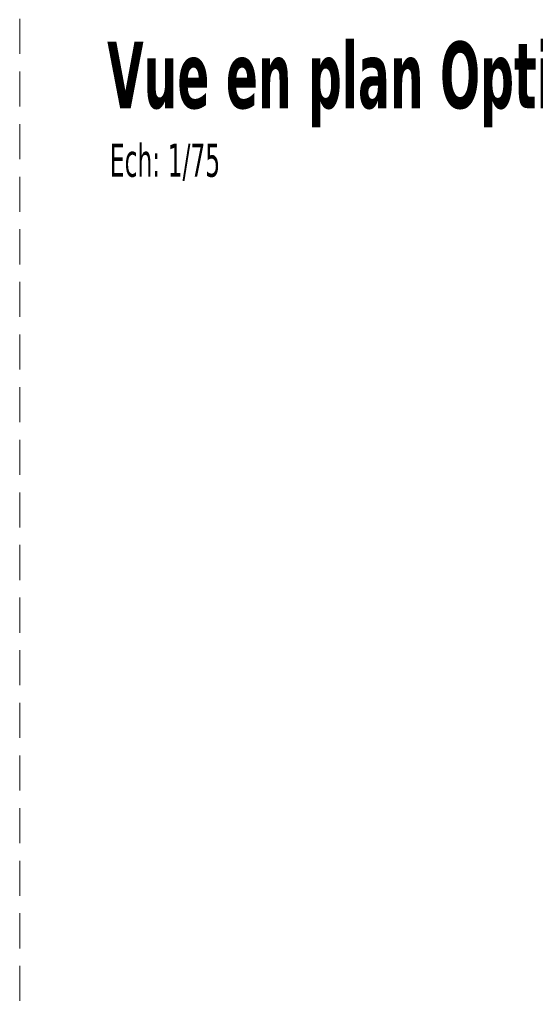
# Model space of a CAD drawing. Header units: millimetres. Extents: x 1567 to 2756, y -116 to 725.
# Tile 247 of 256: x 2223 to 2260, y 140 to 210. Entities that reach past the tile are written whole.
import ezdxf

# ---------------------------------------------------------------- set-up
doc = ezdxf.new("R2010")
doc.units = ezdxf.units.MM
doc.linetypes.add('CADWORK_12', pattern=[3.75, 2.5, -1.25])
doc.layers.add('Ech.1_50', color=7, linetype='Continuous')
doc.layers.add('Ech.1_75', color=7, linetype='Continuous')
doc.styles.add('tahoma-', font='txt', dxfattribs={"height": 1})
doc.styles.add('tahoma-b', font='txt', dxfattribs={"height": 1})

msp = doc.modelspace()

# ---------------------------------------------------------------- linework, layer by layer
at = {"layer": 'Ech.1_50', "color": 1, "linetype": 'CADWORK_12', "lineweight": 5}
msp.add_lwpolyline([(2748.399, 173.058), (2554.353, 173.058), (2554.353, -110.839), (2223.06, -110.839), (2223.06, 717.364), (2748.399, 717.364), (2748.399, 173.058)], close=True, dxfattribs=at)

# ---------------------------------------------------------------- next in the draw order: texts
at = {"layer": 'Ech.1_75', "color": 7, "linetype": 'Continuous', "attachment_point": 1, "bg_fill": 3, "box_fill_scale": 1.15, "bg_fill_color": 256, "bg_fill_true_color": 13158600, "bg_fill_transparency": 33554687}
for s, insert, char_height, style in [('\\A1;\\fTahoma|b1|i0;\\W0.600000;\\H4.757300;Vue en plan Option 1 et 2', (2229.289, 208.794), 5, 'tahoma-b'), ('\\A1;\\fTahoma|b0|i0;\\W0.600000;\\H2.356200;Ech: 1/75', (2229.481, 201.514), 2.5, 'tahoma-')]:
    msp.add_mtext(s, dxfattribs=dict(at, insert=insert, char_height=char_height, style=style))

doc.saveas('drawing.dxf')
